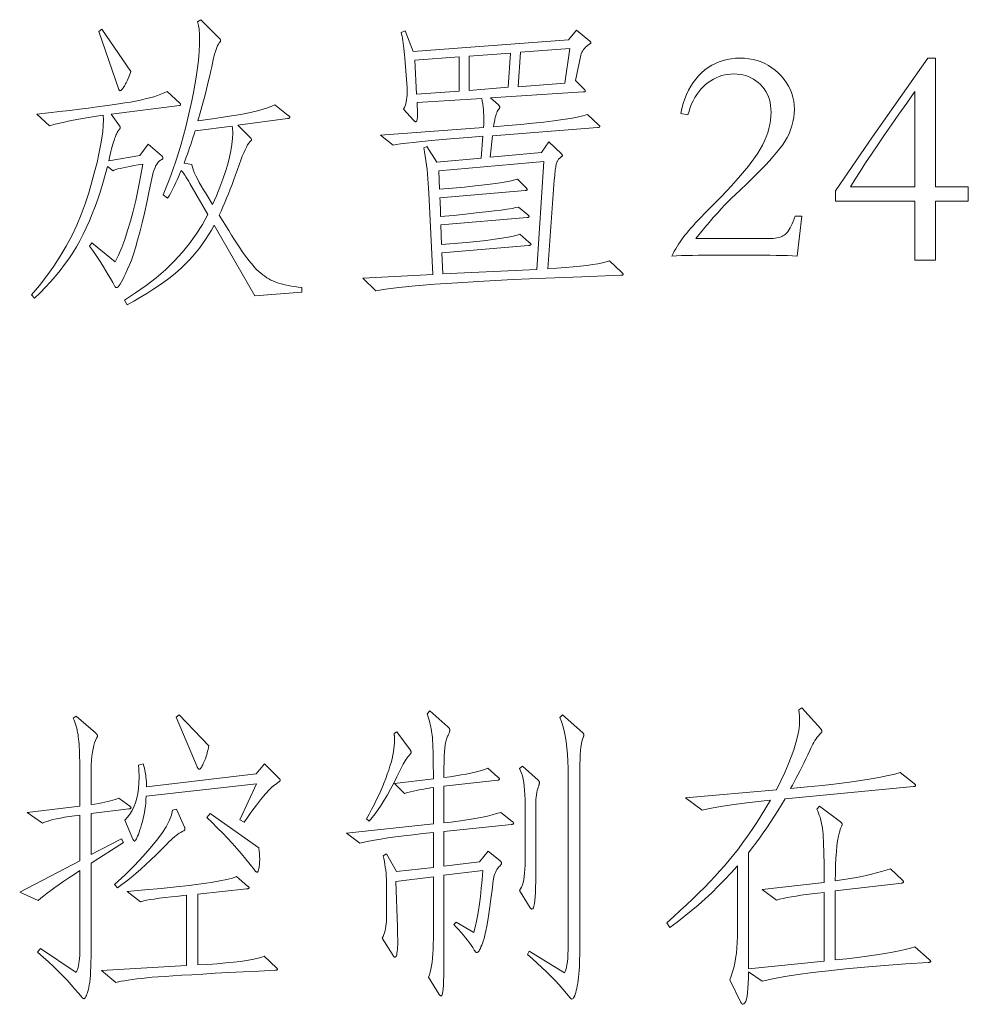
# Model space of a CAD drawing. Extents: x 0 to 1189, y 0 to 841.
# Tile 28 of 135: x 103 to 119, y 34 to 50. Entities that reach past the tile are written whole.
import ezdxf

# ---------------------------------------------------------------- set-up
doc = ezdxf.new("R2010")
doc.units = 0

msp = doc.modelspace()

# ---------------------------------------------------------------- linework, layer by layer
at = {"color": 7, "lineweight": 13}
for points in [[(107.718, 45.701), (106.916, 45.643), (106.224, 46.842), (106.178, 46.759), (106.129, 46.679), (106.079, 46.602), (106.027, 46.526), (105.973, 46.453), (105.916, 46.382), (105.858, 46.313), (105.798, 46.247), (105.736, 46.183), (105.672, 46.121), (105.605, 46.06), (105.531, 45.998), (105.452, 45.936), (105.367, 45.874), (105.277, 45.81), (105.181, 45.746), (105.079, 45.682), (104.972, 45.617), (104.859, 45.551), (104.741, 45.485), (104.698, 45.569), (104.888, 45.69), (105.068, 45.817), (105.236, 45.949), (105.394, 46.086), (105.542, 46.229), (105.678, 46.378), (105.804, 46.532), (105.92, 46.691), (106.024, 46.856), (106.118, 47.026), (105.812, 47.554), (105.795, 47.585), (105.778, 47.614), (105.761, 47.641), (105.745, 47.666), (105.73, 47.689), (105.716, 47.71), (105.702, 47.729), (105.689, 47.747), (105.676, 47.762), (105.664, 47.776), (105.642, 47.722), (105.62, 47.669), (105.597, 47.618), (105.574, 47.568), (105.551, 47.52), (105.528, 47.473), (105.504, 47.428), (105.48, 47.384), (105.456, 47.342), (105.432, 47.301), (105.358, 47.359), (105.415, 47.501), (105.469, 47.644), (105.521, 47.787), (105.57, 47.931), (105.617, 48.076), (105.661, 48.222), (105.703, 48.369), (105.742, 48.516), (105.778, 48.664), (105.812, 48.813), (105.843, 48.96), (105.871, 49.1), (105.896, 49.234), (105.917, 49.362), (105.935, 49.484), (105.95, 49.6), (105.961, 49.71), (105.969, 49.814), (105.974, 49.912), (105.976, 50.004), (105.976, 50.045), (105.974, 50.083), (105.973, 50.12), (105.97, 50.153), (105.967, 50.185), (105.963, 50.213), (105.958, 50.24), (105.952, 50.264), (105.946, 50.286), (105.939, 50.305), (105.997, 50.342), (106.324, 50.009), (106.326, 50.007), (106.328, 50.005), (106.33, 50.002), (106.331, 50), (106.332, 49.998), (106.333, 49.995), (106.334, 49.993), (106.334, 49.99), (106.335, 49.988), (106.335, 49.985), (106.335, 49.983), (106.334, 49.98), (106.334, 49.978), (106.333, 49.975), (106.332, 49.973), (106.331, 49.97), (106.33, 49.968), (106.328, 49.966), (106.326, 49.964), (106.324, 49.962), (106.311, 49.946), (106.297, 49.925), (106.284, 49.9), (106.271, 49.871), (106.258, 49.837), (106.246, 49.799), (106.233, 49.757), (106.221, 49.71), (106.209, 49.658), (106.198, 49.603), (106.185, 49.54), (106.169, 49.47), (106.151, 49.392), (106.13, 49.306), (106.107, 49.212), (106.08, 49.11), (106.052, 48.999), (106.02, 48.881), (105.986, 48.755), (105.949, 48.621), (106.156, 48.648), (106.346, 48.676), (106.52, 48.703), (106.676, 48.73), (106.815, 48.758), (106.938, 48.785), (107.043, 48.813), (107.132, 48.84), (107.204, 48.868), (107.259, 48.895), (107.486, 48.71), (107.491, 48.707), (107.495, 48.704), (107.499, 48.701), (107.503, 48.698), (107.505, 48.695), (107.508, 48.691), (107.51, 48.688), (107.511, 48.685), (107.512, 48.682), (107.512, 48.679), (107.512, 48.676), (107.511, 48.673), (107.509, 48.67), (107.506, 48.668), (107.503, 48.666), (107.499, 48.664), (107.494, 48.662), (107.488, 48.66), (107.482, 48.659), (107.475, 48.658), (106.63, 48.547), (106.847, 48.325), (106.85, 48.322), (106.853, 48.319), (106.855, 48.316), (106.857, 48.313), (106.859, 48.311), (106.86, 48.308), (106.861, 48.305), (106.862, 48.303), (106.863, 48.301), (106.863, 48.299), (106.863, 48.297), (106.862, 48.294), (106.861, 48.292), (106.86, 48.29), (106.859, 48.288), (106.857, 48.286), (106.855, 48.284), (106.853, 48.282), (106.85, 48.28), (106.847, 48.278), (106.83, 48.263), (106.812, 48.241), (106.793, 48.211), (106.773, 48.174), (106.751, 48.129), (106.727, 48.076), (106.702, 48.016), (106.676, 47.948), (106.649, 47.872), (106.62, 47.789), (106.59, 47.703), (106.56, 47.619), (106.53, 47.537), (106.499, 47.456), (106.468, 47.378), (106.437, 47.302), (106.405, 47.227), (106.373, 47.155), (106.341, 47.084), (106.308, 47.016), (106.472, 46.752), (106.522, 46.672), (106.57, 46.596), (106.616, 46.525), (106.66, 46.459), (106.702, 46.397), (106.743, 46.339), (106.782, 46.287), (106.818, 46.238), (106.853, 46.195), (106.887, 46.155), (106.919, 46.119), (106.952, 46.086), (106.985, 46.054), (107.018, 46.025), (107.051, 45.998), (107.085, 45.973), (107.12, 45.95), (107.154, 45.929), (107.189, 45.91), (107.224, 45.894), (107.261, 45.879), (107.301, 45.865), (107.343, 45.852), (107.388, 45.839), (107.436, 45.827), (107.487, 45.816), (107.54, 45.806), (107.597, 45.797), (107.656, 45.788), (107.718, 45.781)], [(104.804, 49.46), (104.792, 49.427), (104.781, 49.396), (104.77, 49.367), (104.759, 49.339), (104.748, 49.314), (104.737, 49.29), (104.727, 49.268), (104.716, 49.247), (104.706, 49.229), (104.696, 49.212), (104.686, 49.197), (104.677, 49.183), (104.668, 49.172), (104.661, 49.161), (104.653, 49.153), (104.647, 49.145), (104.641, 49.14), (104.636, 49.136), (104.631, 49.134), (104.627, 49.133), (104.624, 49.133), (104.62, 49.134), (104.617, 49.135), (104.614, 49.136), (104.612, 49.138), (104.61, 49.14), (104.608, 49.143), (104.606, 49.146), (104.605, 49.15), (104.603, 49.154), (104.26, 50.141), (104.313, 50.178)], [(113.161, 46.044), (113.166, 46.039), (113.17, 46.034), (113.174, 46.03), (113.178, 46.025), (113.18, 46.021), (113.183, 46.018), (113.185, 46.014), (113.186, 46.011), (113.187, 46.008), (113.187, 46.005), (113.187, 46.002), (113.186, 46), (113.184, 45.998), (113.181, 45.996), (113.178, 45.995), (113.174, 45.994), (113.169, 45.993), (113.163, 45.992), (113.157, 45.992), (113.15, 45.992), (112.483, 45.967), (111.871, 45.942), (111.315, 45.917), (110.815, 45.891), (110.369, 45.865), (109.979, 45.838), (109.645, 45.811), (109.366, 45.784), (109.142, 45.756), (108.974, 45.728), (108.758, 45.939), (109.946, 46.002), (109.877, 47.391), (109.873, 47.473), (109.869, 47.555), (109.863, 47.635), (109.856, 47.714), (109.848, 47.792), (109.839, 47.868), (109.829, 47.943), (109.818, 48.017), (109.806, 48.09), (109.793, 48.161), (109.845, 48.183), (110.014, 47.919), (110.769, 47.987), (110.801, 48.357), (110.548, 48.337), (110.317, 48.318), (110.109, 48.301), (109.922, 48.284), (109.758, 48.268), (109.616, 48.253), (109.496, 48.24), (109.399, 48.227), (109.323, 48.215), (109.27, 48.204), (109.054, 48.378), (110.811, 48.505), (110.814, 48.556), (110.815, 48.607), (110.815, 48.658), (110.814, 48.708), (110.811, 48.758), (110.808, 48.807), (110.803, 48.856), (110.796, 48.905), (110.789, 48.953), (110.78, 49.001), (109.682, 48.932), (109.687, 48.747), (109.687, 48.72), (109.686, 48.696), (109.684, 48.675), (109.682, 48.656), (109.679, 48.64), (109.676, 48.628), (109.672, 48.618), (109.667, 48.611), (109.661, 48.606), (109.655, 48.605), (109.652, 48.605), (109.649, 48.606), (109.645, 48.607), (109.642, 48.609), (109.638, 48.611), (109.634, 48.614), (109.631, 48.618), (109.627, 48.622), (109.623, 48.626), (109.618, 48.631), (109.449, 48.816), (109.463, 48.846), (109.475, 48.878), (109.486, 48.911), (109.494, 48.945), (109.501, 48.981), (109.506, 49.018), (109.509, 49.057), (109.51, 49.096), (109.51, 49.138), (109.508, 49.18), (109.471, 49.687), (109.466, 49.745), (109.461, 49.799), (109.456, 49.851), (109.45, 49.899), (109.444, 49.944), (109.438, 49.987), (109.431, 50.026), (109.423, 50.062), (109.415, 50.095), (109.407, 50.125), (109.476, 50.152), (109.613, 49.798), (112.258, 49.998), (112.395, 50.162), (112.617, 49.977), (112.621, 49.974), (112.624, 49.971), (112.628, 49.968), (112.63, 49.966), (112.633, 49.963), (112.635, 49.96), (112.636, 49.958), (112.637, 49.955), (112.638, 49.953), (112.638, 49.951), (112.638, 49.949), (112.637, 49.947), (112.636, 49.944), (112.634, 49.942), (112.631, 49.939), (112.629, 49.936), (112.625, 49.934), (112.621, 49.931), (112.617, 49.928), (112.612, 49.925), (112.588, 49.909), (112.567, 49.892), (112.547, 49.874), (112.529, 49.854), (112.513, 49.834), (112.498, 49.811), (112.486, 49.787), (112.475, 49.762), (112.466, 49.736), (112.459, 49.708), (112.374, 49.307), (112.522, 49.159), (112.526, 49.155), (112.529, 49.151), (112.533, 49.147), (112.535, 49.144), (112.538, 49.14), (112.54, 49.137), (112.541, 49.133), (112.542, 49.13), (112.543, 49.128), (112.543, 49.125), (112.543, 49.122), (112.542, 49.12), (112.54, 49.118), (112.537, 49.116), (112.534, 49.115), (112.53, 49.114), (112.525, 49.113), (112.519, 49.112), (112.513, 49.112), (112.506, 49.112), (110.928, 49.011), (111.065, 48.89), (111.069, 48.886), (111.072, 48.882), (111.076, 48.878), (111.078, 48.874), (111.081, 48.87), (111.083, 48.866), (111.084, 48.863), (111.085, 48.859), (111.086, 48.856), (111.086, 48.853), (111.086, 48.85), (111.085, 48.846), (111.084, 48.842), (111.083, 48.839), (111.081, 48.834), (111.078, 48.83), (111.076, 48.826), (111.072, 48.821), (111.069, 48.816), (111.065, 48.811), (111.055, 48.796), (111.045, 48.779), (111.035, 48.758), (111.026, 48.734), (111.017, 48.706), (111.009, 48.676), (111.001, 48.642), (110.994, 48.605), (110.987, 48.564), (110.98, 48.52), (111.223, 48.54), (111.446, 48.559), (111.652, 48.579), (111.839, 48.599), (112.008, 48.619), (112.159, 48.64), (112.292, 48.661), (112.406, 48.683), (112.502, 48.704), (112.58, 48.726), (112.77, 48.552), (112.774, 48.548), (112.778, 48.544), (112.781, 48.54), (112.784, 48.537), (112.786, 48.534), (112.788, 48.531), (112.789, 48.528), (112.79, 48.525), (112.791, 48.523), (112.791, 48.52), (112.791, 48.518), (112.789, 48.516), (112.787, 48.515), (112.784, 48.513), (112.781, 48.511), (112.776, 48.51), (112.77, 48.508), (112.764, 48.507), (112.757, 48.506), (112.749, 48.505), (110.965, 48.367), (110.922, 48.003), (111.799, 48.082), (111.92, 48.262), (112.131, 48.066), (112.135, 48.062), (112.139, 48.058), (112.142, 48.054), (112.145, 48.051), (112.147, 48.047), (112.149, 48.044), (112.15, 48.041), (112.151, 48.038), (112.152, 48.035), (112.152, 48.032), (112.152, 48.029), (112.151, 48.026), (112.149, 48.022), (112.146, 48.019), (112.142, 48.014), (112.137, 48.01), (112.132, 48.005), (112.125, 47.999), (112.118, 47.993), (112.11, 47.987), (112.102, 47.98), (112.094, 47.973), (112.087, 47.965), (112.08, 47.956), (112.074, 47.946), (112.068, 47.936), (112.063, 47.925), (112.058, 47.913), (112.053, 47.9), (112.049, 47.887), (112.046, 47.872), (112.042, 47.854), (112.039, 47.833), (112.035, 47.81), (112.032, 47.784), (112.028, 47.755), (112.025, 47.724), (112.022, 47.689), (112.018, 47.652), (112.015, 47.612), (111.904, 46.103), (112.059, 46.112), (112.203, 46.123), (112.336, 46.134), (112.457, 46.146), (112.568, 46.159), (112.668, 46.173), (112.756, 46.187), (112.833, 46.202), (112.9, 46.218), (112.955, 46.235)], [(112.279, 49.851), (111.44, 49.787), (111.397, 49.201), (112.195, 49.259)], [(110.394, 49.127), (110.394, 49.708), (109.64, 49.65), (109.671, 49.075)], [(111.271, 49.771), (110.563, 49.719), (110.563, 49.138), (111.229, 49.191)], [(116.149, 46.319), (116.069, 46.322), (115.984, 46.325), (115.892, 46.327), (115.794, 46.329), (115.689, 46.331), (115.578, 46.332), (115.461, 46.333), (115.338, 46.334), (115.208, 46.335), (115.072, 46.335), (114.939, 46.335), (114.811, 46.334), (114.691, 46.333), (114.576, 46.332), (114.467, 46.331), (114.365, 46.329), (114.268, 46.327), (114.178, 46.325), (114.094, 46.322), (114.016, 46.319), (114.036, 46.36), (114.058, 46.401), (114.081, 46.441), (114.105, 46.48), (114.129, 46.52), (114.155, 46.558), (114.182, 46.597), (114.21, 46.635), (114.239, 46.672), (114.269, 46.71), (114.302, 46.748), (114.338, 46.79), (114.378, 46.834), (114.421, 46.882), (114.469, 46.933), (114.519, 46.986), (114.574, 47.043), (114.632, 47.103), (114.694, 47.166), (114.76, 47.232), (114.856, 47.329), (114.946, 47.423), (115.031, 47.514), (115.111, 47.602), (115.185, 47.687), (115.254, 47.769), (115.318, 47.848), (115.377, 47.925), (115.43, 47.998), (115.478, 48.069), (115.521, 48.138), (115.56, 48.208), (115.594, 48.277), (115.623, 48.347), (115.648, 48.417), (115.669, 48.487), (115.685, 48.557), (115.696, 48.627), (115.703, 48.698), (115.705, 48.768), (115.703, 48.825), (115.698, 48.88), (115.689, 48.933), (115.676, 48.983), (115.66, 49.031), (115.64, 49.077), (115.616, 49.121), (115.589, 49.162), (115.558, 49.201), (115.523, 49.238), (115.486, 49.272), (115.447, 49.303), (115.406, 49.33), (115.363, 49.353), (115.319, 49.373), (115.273, 49.389), (115.225, 49.402), (115.176, 49.411), (115.125, 49.416), (115.072, 49.418), (115.019, 49.416), (114.968, 49.411), (114.918, 49.401), (114.868, 49.389), (114.82, 49.372), (114.772, 49.352), (114.725, 49.329), (114.68, 49.301), (114.635, 49.27), (114.591, 49.236), (114.549, 49.198), (114.51, 49.157), (114.473, 49.113), (114.439, 49.066), (114.408, 49.016), (114.379, 48.963), (114.353, 48.907), (114.329, 48.848), (114.309, 48.786), (114.29, 48.721), (114.169, 48.742), (114.188, 48.83), (114.21, 48.914), (114.236, 48.993), (114.266, 49.069), (114.3, 49.141), (114.337, 49.208), (114.378, 49.272), (114.422, 49.332), (114.471, 49.387), (114.523, 49.439), (114.578, 49.486), (114.635, 49.528), (114.695, 49.565), (114.757, 49.598), (114.821, 49.625), (114.888, 49.647), (114.956, 49.665), (115.028, 49.677), (115.101, 49.685), (115.177, 49.687), (115.253, 49.684), (115.327, 49.677), (115.398, 49.664), (115.467, 49.646), (115.534, 49.623), (115.598, 49.595), (115.66, 49.562), (115.719, 49.523), (115.777, 49.48), (115.832, 49.431), (115.883, 49.379), (115.929, 49.324), (115.969, 49.268), (116.004, 49.21), (116.034, 49.149), (116.058, 49.087), (116.077, 49.022), (116.09, 48.955), (116.098, 48.887), (116.101, 48.816), (116.099, 48.745), (116.091, 48.674), (116.078, 48.605), (116.061, 48.536), (116.038, 48.468), (116.011, 48.401), (115.978, 48.335), (115.941, 48.27), (115.898, 48.206), (115.85, 48.143), (115.798, 48.079), (115.74, 48.011), (115.677, 47.94), (115.609, 47.867), (115.536, 47.79), (115.457, 47.71), (115.374, 47.627), (115.285, 47.541), (115.192, 47.451), (115.093, 47.359), (115.038, 47.307), (114.98, 47.25), (114.919, 47.188), (114.856, 47.121), (114.791, 47.049), (114.722, 46.972), (114.651, 46.89), (114.578, 46.803), (114.501, 46.711), (114.422, 46.615), (115.663, 46.615), (115.702, 46.615), (115.738, 46.617), (115.773, 46.621), (115.804, 46.626), (115.834, 46.632), (115.861, 46.64), (115.886, 46.65), (115.908, 46.66), (115.928, 46.672), (115.945, 46.686), (115.962, 46.702), (115.978, 46.721), (115.995, 46.744), (116.012, 46.77), (116.029, 46.799), (116.046, 46.831), (116.064, 46.867), (116.081, 46.906), (116.099, 46.949), (116.117, 46.995), (116.228, 46.995)], [(118.376, 49.687), (118.503, 49.687), (118.503, 47.496), (119.063, 47.496), (119.063, 47.253), (118.503, 47.253), (118.503, 46.25), (118.155, 46.25), (118.155, 47.253), (116.803, 47.253), (116.803, 47.428), (117.431, 48.346)], [(105.643, 48.922), (105.645, 48.919), (105.647, 48.917), (105.649, 48.915), (105.65, 48.913), (105.651, 48.91), (105.652, 48.908), (105.653, 48.905), (105.653, 48.903), (105.654, 48.9), (105.654, 48.898), (105.654, 48.895), (105.653, 48.893), (105.652, 48.891), (105.65, 48.889), (105.649, 48.887), (105.646, 48.885), (105.644, 48.883), (105.64, 48.882), (105.637, 48.88), (105.633, 48.879), (104.471, 48.732), (104.614, 48.536), (104.616, 48.533), (104.618, 48.53), (104.619, 48.527), (104.621, 48.524), (104.622, 48.52), (104.623, 48.517), (104.623, 48.514), (104.624, 48.511), (104.624, 48.508), (104.624, 48.505), (104.624, 48.501), (104.624, 48.498), (104.623, 48.496), (104.623, 48.493), (104.622, 48.49), (104.621, 48.487), (104.619, 48.485), (104.618, 48.483), (104.616, 48.48), (104.614, 48.478), (104.606, 48.47), (104.599, 48.461), (104.591, 48.45), (104.584, 48.438), (104.576, 48.424), (104.569, 48.409), (104.561, 48.393), (104.553, 48.375), (104.545, 48.356), (104.537, 48.336), (104.529, 48.313), (104.52, 48.286), (104.511, 48.256), (104.501, 48.222), (104.49, 48.184), (104.479, 48.142), (104.468, 48.097), (104.455, 48.048), (104.443, 47.996), (104.429, 47.94), (104.962, 48.029), (105.1, 48.225), (105.337, 48.019), (105.34, 48.015), (105.343, 48.011), (105.345, 48.007), (105.347, 48.003), (105.349, 48), (105.35, 47.996), (105.352, 47.993), (105.352, 47.99), (105.353, 47.987), (105.353, 47.985), (105.353, 47.982), (105.352, 47.979), (105.351, 47.977), (105.35, 47.974), (105.348, 47.972), (105.345, 47.97), (105.343, 47.967), (105.339, 47.965), (105.336, 47.963), (105.332, 47.961), (105.31, 47.95), (105.29, 47.934), (105.27, 47.914), (105.252, 47.889), (105.234, 47.859), (105.218, 47.825), (105.202, 47.785), (105.188, 47.741), (105.175, 47.692), (105.163, 47.639), (105.12, 47.428), (105.078, 47.232), (105.038, 47.049), (104.998, 46.881), (104.96, 46.727), (104.922, 46.587), (104.886, 46.46), (104.85, 46.348), (104.816, 46.25), (104.783, 46.166), (104.751, 46.093), (104.722, 46.027), (104.694, 45.969), (104.669, 45.919), (104.646, 45.877), (104.624, 45.842), (104.605, 45.815), (104.589, 45.796), (104.574, 45.784), (104.561, 45.781), (104.558, 45.781), (104.555, 45.781), (104.552, 45.782), (104.549, 45.784), (104.547, 45.786), (104.544, 45.788), (104.542, 45.791), (104.539, 45.794), (104.537, 45.798), (104.535, 45.802), (104.499, 45.867), (104.462, 45.934), (104.423, 46.001), (104.382, 46.069), (104.339, 46.137), (104.295, 46.206), (104.249, 46.275), (104.202, 46.346), (104.153, 46.416), (104.102, 46.488), (104.144, 46.541), (104.54, 46.219), (104.596, 46.335), (104.65, 46.463), (104.702, 46.601), (104.752, 46.751), (104.8, 46.912), (104.846, 47.083), (104.89, 47.266), (104.932, 47.46), (104.972, 47.665), (105.01, 47.882), (104.93, 47.869), (104.856, 47.857), (104.789, 47.845), (104.729, 47.833), (104.675, 47.822), (104.627, 47.811), (104.586, 47.801), (104.552, 47.79), (104.524, 47.78), (104.503, 47.771), (104.408, 47.845), (104.37, 47.699), (104.33, 47.558), (104.288, 47.42), (104.244, 47.288), (104.198, 47.159), (104.15, 47.035), (104.1, 46.915), (104.048, 46.799), (103.994, 46.688), (103.938, 46.58), (103.879, 46.476), (103.816, 46.373), (103.749, 46.272), (103.678, 46.172), (103.603, 46.073), (103.524, 45.976), (103.441, 45.88), (103.354, 45.786), (103.263, 45.693), (103.167, 45.601), (103.115, 45.659), (103.25, 45.819), (103.377, 45.982), (103.495, 46.148), (103.605, 46.317), (103.707, 46.489), (103.801, 46.664), (103.886, 46.843), (103.963, 47.024), (104.031, 47.208), (104.091, 47.396), (104.144, 47.579), (104.19, 47.751), (104.231, 47.912), (104.264, 48.061), (104.292, 48.198), (104.313, 48.325), (104.328, 48.439), (104.336, 48.543), (104.338, 48.635), (104.334, 48.716), (104.224, 48.7), (104.118, 48.683), (104.017, 48.666), (103.919, 48.649), (103.826, 48.631), (103.737, 48.613), (103.652, 48.594), (103.571, 48.575), (103.494, 48.556), (103.421, 48.536), (103.204, 48.732), (103.402, 48.754), (103.589, 48.776), (103.765, 48.798), (103.931, 48.818), (104.086, 48.838), (104.231, 48.857), (104.365, 48.875), (104.488, 48.892), (104.601, 48.909), (104.704, 48.924), (104.798, 48.94), (104.888, 48.956), (104.972, 48.974), (105.052, 48.992), (105.126, 49.011), (105.195, 49.03), (105.259, 49.051), (105.319, 49.072), (105.373, 49.094), (105.422, 49.117)], [(118.155, 47.496), (118.155, 49.117), (118.014, 48.921), (117.881, 48.733), (117.754, 48.552), (117.634, 48.379), (117.521, 48.213), (117.415, 48.055), (117.315, 47.904), (117.222, 47.76), (117.136, 47.625), (117.057, 47.496)], [(106.53, 48.531), (105.902, 48.452), (105.883, 48.391), (105.864, 48.332), (105.845, 48.273), (105.826, 48.216), (105.807, 48.16), (105.788, 48.105), (105.769, 48.052), (105.75, 47.999), (105.731, 47.948), (105.712, 47.897), (105.844, 47.876), (105.849, 47.847), (105.859, 47.812), (105.872, 47.774), (105.89, 47.73), (105.913, 47.682), (105.939, 47.63), (105.97, 47.573), (106.004, 47.511), (106.043, 47.445), (106.087, 47.375), (106.198, 47.195), (106.263, 47.345), (106.321, 47.489), (106.373, 47.626), (106.417, 47.757), (106.455, 47.882), (106.486, 48), (106.51, 48.112), (106.527, 48.217), (106.537, 48.317), (106.541, 48.41), (106.541, 48.423), (106.54, 48.436), (106.54, 48.449), (106.539, 48.462), (106.538, 48.474), (106.537, 48.486), (106.536, 48.498), (106.534, 48.509), (106.532, 48.52)], [(111.836, 47.929), (110.051, 47.771), (110.062, 47.454), (110.283, 47.474), (110.485, 47.493), (110.667, 47.512), (110.829, 47.53), (110.971, 47.548), (111.094, 47.565), (111.197, 47.581), (111.28, 47.598), (111.343, 47.613), (111.387, 47.628), (111.524, 47.491), (111.53, 47.485), (111.536, 47.479), (111.54, 47.474), (111.544, 47.469), (111.548, 47.465), (111.551, 47.461), (111.553, 47.457), (111.555, 47.454), (111.555, 47.451), (111.556, 47.449), (111.555, 47.447), (111.554, 47.445), (111.552, 47.443), (111.55, 47.441), (111.547, 47.439), (111.543, 47.438), (111.538, 47.437), (111.532, 47.435), (111.526, 47.434), (111.519, 47.433), (110.067, 47.311), (110.068, 47.303), (110.069, 47.29), (110.07, 47.271), (110.071, 47.247), (110.072, 47.218), (110.073, 47.183), (110.075, 47.143), (110.076, 47.097), (110.077, 47.046), (110.078, 46.989), (110.3, 47.011), (110.502, 47.031), (110.685, 47.051), (110.847, 47.069), (110.99, 47.086), (111.112, 47.102), (111.215, 47.116), (111.297, 47.13), (111.36, 47.142), (111.403, 47.153), (111.556, 47.026), (111.562, 47.021), (111.567, 47.016), (111.572, 47.012), (111.576, 47.008), (111.58, 47.004), (111.582, 47), (111.585, 46.997), (111.586, 46.994), (111.587, 46.992), (111.587, 46.989), (111.587, 46.987), (111.586, 46.985), (111.584, 46.984), (111.582, 46.982), (111.578, 46.98), (111.574, 46.979), (111.569, 46.977), (111.564, 46.976), (111.558, 46.975), (111.551, 46.974), (110.083, 46.847), (110.094, 46.514), (110.313, 46.532), (110.514, 46.55), (110.695, 46.568), (110.857, 46.585), (111, 46.603), (111.124, 46.62), (111.229, 46.637), (111.315, 46.655), (111.382, 46.672), (111.429, 46.689), (111.582, 46.557), (111.589, 46.551), (111.596, 46.547), (111.601, 46.542), (111.606, 46.538), (111.61, 46.533), (111.613, 46.53), (111.616, 46.526), (111.618, 46.523), (111.619, 46.52), (111.619, 46.517), (111.619, 46.514), (111.617, 46.512), (111.615, 46.51), (111.612, 46.508), (111.609, 46.506), (111.604, 46.504), (111.598, 46.502), (111.592, 46.501), (111.585, 46.5), (111.577, 46.498), (110.099, 46.372), (110.115, 46.013), (111.719, 46.092)], [(111.297, 36.695), (111.302, 36.691), (111.307, 36.687), (111.311, 36.683), (111.314, 36.68), (111.317, 36.676), (111.319, 36.673), (111.321, 36.67), (111.322, 36.667), (111.323, 36.664), (111.324, 36.661), (111.323, 36.658), (111.322, 36.656), (111.32, 36.654), (111.318, 36.652), (111.314, 36.65), (111.31, 36.648), (111.305, 36.646), (111.3, 36.645), (111.294, 36.644), (111.287, 36.643), (110.136, 36.521), (110.136, 35.935), (110.743, 36.004), (110.891, 36.189), (111.091, 36.025), (111.096, 36.021), (111.101, 36.016), (111.105, 36.012), (111.108, 36.008), (111.111, 36.004), (111.113, 36), (111.115, 35.995), (111.117, 35.991), (111.117, 35.987), (111.118, 35.983), (111.117, 35.978), (111.117, 35.974), (111.115, 35.97), (111.113, 35.966), (111.111, 35.962), (111.108, 35.957), (111.105, 35.953), (111.101, 35.949), (111.096, 35.945), (111.091, 35.94), (111.072, 35.92), (111.055, 35.898), (111.039, 35.875), (111.025, 35.852), (111.012, 35.827), (111.001, 35.801), (110.992, 35.774), (110.985, 35.746), (110.979, 35.717), (110.975, 35.687), (110.955, 35.526), (110.936, 35.377), (110.918, 35.242), (110.9, 35.119), (110.883, 35.009), (110.866, 34.913), (110.85, 34.829), (110.835, 34.758), (110.82, 34.7), (110.806, 34.655), (110.793, 34.618), (110.78, 34.586), (110.767, 34.557), (110.756, 34.532), (110.744, 34.51), (110.733, 34.493), (110.723, 34.48), (110.713, 34.47), (110.704, 34.464), (110.695, 34.462), (110.691, 34.463), (110.687, 34.464), (110.683, 34.466), (110.678, 34.469), (110.674, 34.473), (110.67, 34.477), (110.666, 34.483), (110.662, 34.489), (110.657, 34.497), (110.653, 34.505), (110.628, 34.545), (110.6, 34.586), (110.571, 34.628), (110.539, 34.67), (110.505, 34.713), (110.469, 34.757), (110.431, 34.801), (110.391, 34.846), (110.349, 34.891), (110.305, 34.937), (110.342, 34.98), (110.643, 34.805), (110.659, 34.856), (110.676, 34.919), (110.692, 34.994), (110.708, 35.081), (110.724, 35.18), (110.74, 35.292), (110.756, 35.416), (110.771, 35.552), (110.786, 35.701), (110.801, 35.861), (110.136, 35.777), (110.136, 34.499), (110.136, 34.392), (110.135, 34.293), (110.135, 34.204), (110.134, 34.124), (110.132, 34.053), (110.131, 33.99), (110.129, 33.937), (110.127, 33.893), (110.125, 33.858), (110.123, 33.831), (110.12, 33.811), (110.117, 33.792), (110.114, 33.776), (110.111, 33.762), (110.108, 33.75), (110.105, 33.741), (110.101, 33.733), (110.098, 33.728), (110.095, 33.724), (110.091, 33.723), (110.087, 33.723), (110.084, 33.724), (110.08, 33.726), (110.077, 33.727), (110.073, 33.73), (110.07, 33.733), (110.066, 33.736), (110.063, 33.74), (110.06, 33.745), (110.057, 33.75), (109.872, 34.045), (109.888, 34.084), (109.902, 34.129), (109.915, 34.179), (109.926, 34.235), (109.935, 34.297), (109.943, 34.365), (109.949, 34.439), (109.953, 34.518), (109.955, 34.604), (109.956, 34.695), (109.956, 35.75), (109.317, 35.671), (109.344, 34.9), (109.345, 34.869), (109.346, 34.84), (109.347, 34.811), (109.347, 34.784), (109.348, 34.758), (109.348, 34.733), (109.349, 34.71), (109.349, 34.688), (109.349, 34.667), (109.349, 34.647), (109.349, 34.597), (109.347, 34.552), (109.345, 34.512), (109.342, 34.478), (109.337, 34.449), (109.332, 34.425), (109.326, 34.407), (109.319, 34.394), (109.311, 34.386), (109.302, 34.383), (109.298, 34.383), (109.295, 34.384), (109.292, 34.385), (109.289, 34.387), (109.286, 34.39), (109.283, 34.393), (109.279, 34.396), (109.276, 34.4), (109.273, 34.404), (109.27, 34.41), (109.085, 34.705), (109.099, 34.735), (109.112, 34.767), (109.123, 34.8), (109.133, 34.835), (109.141, 34.871), (109.147, 34.909), (109.152, 34.948), (109.156, 34.989), (109.158, 35.031), (109.159, 35.075), (109.159, 35.608), (109.159, 35.659), (109.157, 35.711), (109.154, 35.762), (109.15, 35.812), (109.145, 35.863), (109.138, 35.913), (109.131, 35.962), (109.122, 36.012), (109.112, 36.061), (109.101, 36.109), (109.159, 36.141), (109.328, 35.84), (109.956, 35.909), (109.956, 36.505), (109.777, 36.486), (109.611, 36.467), (109.456, 36.449), (109.313, 36.43), (109.182, 36.412), (109.062, 36.393), (108.955, 36.375), (108.86, 36.357), (108.777, 36.339), (108.705, 36.321), (108.478, 36.495), (109.956, 36.653), (109.956, 37.271), (109.91, 37.264), (109.862, 37.257), (109.815, 37.248), (109.766, 37.239), (109.717, 37.23), (109.668, 37.219), (109.618, 37.208), (109.568, 37.196), (109.517, 37.184), (109.465, 37.17), (109.296, 37.339), (109.956, 37.419), (109.956, 37.527), (109.955, 37.627), (109.954, 37.72), (109.953, 37.806), (109.951, 37.884), (109.949, 37.954), (109.946, 38.017), (109.943, 38.072), (109.939, 38.12), (109.935, 38.16), (109.931, 38.197), (109.925, 38.233), (109.919, 38.27), (109.911, 38.306), (109.903, 38.343), (109.895, 38.38), (109.885, 38.417), (109.874, 38.453), (109.863, 38.49), (109.851, 38.527), (109.898, 38.575), (110.204, 38.305), (110.21, 38.3), (110.216, 38.295), (110.221, 38.289), (110.225, 38.284), (110.228, 38.278), (110.231, 38.273), (110.233, 38.267), (110.235, 38.262), (110.236, 38.256), (110.236, 38.25), (110.236, 38.244), (110.235, 38.236), (110.233, 38.228), (110.23, 38.219), (110.227, 38.209), (110.223, 38.198), (110.218, 38.186), (110.212, 38.173), (110.206, 38.159), (110.199, 38.144), (110.192, 38.128), (110.185, 38.111), (110.179, 38.093), (110.173, 38.073), (110.168, 38.051), (110.163, 38.029), (110.159, 38.005), (110.155, 37.98), (110.152, 37.953), (110.149, 37.925), (110.146, 37.895), (110.144, 37.86), (110.142, 37.822), (110.141, 37.779), (110.139, 37.733), (110.138, 37.682), (110.137, 37.627), (110.136, 37.569), (110.136, 37.506), (110.136, 37.44), (110.241, 37.455), (110.34, 37.47), (110.432, 37.485), (110.517, 37.5), (110.595, 37.516), (110.667, 37.532), (110.731, 37.548), (110.79, 37.565), (110.841, 37.581), (110.885, 37.598), (111.054, 37.45), (111.059, 37.446), (111.064, 37.442), (111.068, 37.438), (111.071, 37.435), (111.074, 37.431), (111.076, 37.428), (111.078, 37.425), (111.08, 37.422), (111.08, 37.419), (111.081, 37.416), (111.08, 37.413), (111.08, 37.411), (111.078, 37.409), (111.076, 37.407), (111.074, 37.405), (111.071, 37.403), (111.068, 37.401), (111.064, 37.4), (111.059, 37.399), (111.054, 37.397), (110.136, 37.292), (110.136, 36.669), (110.26, 36.683), (110.379, 36.698), (110.491, 36.714), (110.597, 36.731), (110.697, 36.748), (110.79, 36.766), (110.877, 36.786), (110.958, 36.806), (111.033, 36.827), (111.102, 36.848)], [(118.397, 34.341), (118.402, 34.337), (118.407, 34.333), (118.411, 34.329), (118.414, 34.326), (118.417, 34.322), (118.42, 34.319), (118.421, 34.316), (118.423, 34.314), (118.424, 34.311), (118.424, 34.309), (118.423, 34.307), (118.422, 34.305), (118.42, 34.303), (118.417, 34.302), (118.413, 34.3), (118.409, 34.298), (118.403, 34.297), (118.397, 34.296), (118.39, 34.294), (118.382, 34.293), (117.997, 34.268), (117.635, 34.242), (117.295, 34.214), (116.979, 34.184), (116.684, 34.153), (116.413, 34.121), (116.164, 34.087), (115.937, 34.052), (115.733, 34.015), (115.552, 33.977), (115.32, 34.135), (115.319, 34.03), (115.316, 33.935), (115.311, 33.852), (115.305, 33.78), (115.296, 33.719), (115.286, 33.669), (115.273, 33.631), (115.259, 33.603), (115.243, 33.586), (115.225, 33.581), (115.222, 33.581), (115.218, 33.582), (115.215, 33.584), (115.212, 33.586), (115.209, 33.589), (115.206, 33.592), (115.203, 33.596), (115.199, 33.601), (115.196, 33.606), (115.193, 33.612), (115.003, 33.998), (115.028, 34.062), (115.051, 34.131), (115.07, 34.204), (115.087, 34.282), (115.102, 34.363), (115.114, 34.449), (115.123, 34.54), (115.13, 34.635), (115.134, 34.734), (115.135, 34.837), (115.135, 35.94), (115.028, 35.821), (114.918, 35.704), (114.807, 35.591), (114.695, 35.481), (114.581, 35.374), (114.465, 35.271), (114.347, 35.171), (114.228, 35.074), (114.107, 34.98), (113.984, 34.89), (113.931, 34.969), (114.048, 35.073), (114.16, 35.175), (114.268, 35.276), (114.372, 35.375), (114.472, 35.473), (114.569, 35.57), (114.661, 35.665), (114.749, 35.758), (114.833, 35.85), (114.913, 35.94), (114.991, 36.032), (115.07, 36.129), (115.148, 36.229), (115.226, 36.334), (115.304, 36.443), (115.382, 36.557), (115.46, 36.675), (115.538, 36.797), (115.616, 36.923), (115.695, 37.054), (115.536, 37.038), (115.386, 37.022), (115.246, 37.006), (115.116, 36.989), (114.995, 36.972), (114.884, 36.955), (114.782, 36.938), (114.689, 36.921), (114.607, 36.903), (114.533, 36.885), (114.248, 37.097), (115.795, 37.234), (115.87, 37.383), (115.937, 37.526), (115.997, 37.662), (116.048, 37.791), (116.092, 37.913), (116.127, 38.029), (116.155, 38.137), (116.175, 38.239), (116.187, 38.334), (116.191, 38.422), (116.191, 38.439), (116.19, 38.456), (116.189, 38.473), (116.188, 38.49), (116.187, 38.507), (116.185, 38.525), (116.183, 38.542), (116.181, 38.56), (116.178, 38.578), (116.175, 38.596), (116.228, 38.627), (116.55, 38.268), (116.554, 38.263), (116.557, 38.258), (116.561, 38.254), (116.563, 38.249), (116.566, 38.245), (116.568, 38.242), (116.569, 38.238), (116.57, 38.235), (116.571, 38.232), (116.571, 38.229), (116.571, 38.226), (116.57, 38.223), (116.569, 38.221), (116.568, 38.218), (116.567, 38.215), (116.565, 38.212), (116.563, 38.209), (116.561, 38.206), (116.558, 38.203), (116.555, 38.2), (116.533, 38.177), (116.512, 38.153), (116.491, 38.127), (116.471, 38.099), (116.452, 38.071), (116.433, 38.04), (116.415, 38.008), (116.398, 37.975), (116.381, 37.94), (116.365, 37.904), (116.329, 37.829), (116.294, 37.757), (116.26, 37.686), (116.226, 37.618), (116.193, 37.552), (116.161, 37.488), (116.129, 37.426), (116.098, 37.367), (116.068, 37.31), (116.038, 37.255), (116.32, 37.281), (116.58, 37.308), (116.82, 37.335), (117.038, 37.362), (117.235, 37.39), (117.41, 37.417), (117.565, 37.445), (117.698, 37.473), (117.81, 37.501), (117.901, 37.529), (118.139, 37.339), (118.144, 37.335), (118.148, 37.331), (118.152, 37.327), (118.156, 37.324), (118.159, 37.32), (118.161, 37.317), (118.163, 37.314), (118.164, 37.311), (118.165, 37.308), (118.165, 37.305), (118.165, 37.302), (118.164, 37.3), (118.162, 37.298), (118.159, 37.296), (118.156, 37.294), (118.152, 37.292), (118.147, 37.29), (118.142, 37.289), (118.135, 37.288), (118.128, 37.287), (115.943, 37.081), (115.881, 36.976), (115.82, 36.875), (115.758, 36.776), (115.696, 36.68), (115.634, 36.587), (115.571, 36.497), (115.509, 36.409), (115.446, 36.324), (115.383, 36.242), (115.32, 36.162), (115.32, 34.183), (116.608, 34.314), (116.608, 35.486), (116.501, 35.475), (116.4, 35.463), (116.304, 35.45), (116.214, 35.437), (116.13, 35.424), (116.052, 35.411), (115.979, 35.397), (115.912, 35.383), (115.851, 35.369), (115.795, 35.354), (115.552, 35.534), (116.608, 35.655), (116.608, 35.782), (116.607, 35.9), (116.606, 36.009), (116.604, 36.109), (116.602, 36.201), (116.599, 36.284), (116.596, 36.358), (116.593, 36.424), (116.589, 36.481), (116.584, 36.529), (116.579, 36.572), (116.573, 36.614), (116.565, 36.655), (116.557, 36.694), (116.548, 36.732), (116.538, 36.768), (116.526, 36.803), (116.514, 36.837), (116.501, 36.87), (116.486, 36.901), (116.529, 36.954), (116.888, 36.685), (116.893, 36.681), (116.897, 36.677), (116.901, 36.673), (116.905, 36.669), (116.907, 36.665), (116.91, 36.661), (116.912, 36.658), (116.913, 36.654), (116.914, 36.651), (116.914, 36.648), (116.914, 36.645), (116.914, 36.642), (116.914, 36.639), (116.913, 36.636), (116.913, 36.633), (116.912, 36.631), (116.911, 36.628), (116.911, 36.626), (116.91, 36.624), (116.909, 36.621), (116.888, 36.572), (116.869, 36.513), (116.852, 36.444), (116.838, 36.365), (116.826, 36.276), (116.816, 36.177), (116.808, 36.068), (116.802, 35.949), (116.799, 35.82), (116.798, 35.682), (116.911, 35.698), (117.02, 35.715), (117.124, 35.734), (117.224, 35.753), (117.321, 35.773), (117.412, 35.794), (117.5, 35.816), (117.583, 35.839), (117.663, 35.863), (117.738, 35.888), (117.943, 35.692), (117.946, 35.689), (117.949, 35.686), (117.952, 35.683), (117.954, 35.68), (117.955, 35.677), (117.957, 35.674), (117.958, 35.671), (117.959, 35.669), (117.959, 35.666), (117.959, 35.663), (117.959, 35.661), (117.958, 35.658), (117.957, 35.656), (117.955, 35.654), (117.953, 35.652), (117.95, 35.65), (117.946, 35.649), (117.942, 35.647), (117.938, 35.646), (117.933, 35.645), (116.798, 35.513), (116.798, 34.336), (116.993, 34.357), (117.175, 34.378), (117.343, 34.4), (117.499, 34.422), (117.641, 34.444), (117.77, 34.466), (117.886, 34.489), (117.989, 34.511), (118.078, 34.534), (118.155, 34.557)], [(104.788, 36.954), (104.792, 36.951), (104.796, 36.948), (104.799, 36.945), (104.802, 36.942), (104.804, 36.939), (104.806, 36.936), (104.807, 36.933), (104.808, 36.93), (104.809, 36.928), (104.809, 36.925), (104.809, 36.922), (104.808, 36.92), (104.806, 36.918), (104.803, 36.916), (104.8, 36.914), (104.796, 36.912), (104.791, 36.91), (104.786, 36.909), (104.779, 36.908), (104.772, 36.906), (104.128, 36.827), (104.128, 36.13), (104.646, 36.4), (104.683, 36.336), (104.128, 35.983), (104.128, 34.483), (104.128, 34.389), (104.126, 34.3), (104.124, 34.219), (104.121, 34.144), (104.117, 34.076), (104.112, 34.014), (104.106, 33.959), (104.099, 33.911), (104.092, 33.869), (104.083, 33.834), (104.074, 33.804), (104.066, 33.777), (104.058, 33.753), (104.05, 33.733), (104.042, 33.715), (104.034, 33.701), (104.027, 33.69), (104.02, 33.682), (104.013, 33.677), (104.007, 33.676), (104.004, 33.676), (104, 33.677), (103.997, 33.678), (103.994, 33.679), (103.991, 33.681), (103.988, 33.683), (103.985, 33.686), (103.981, 33.689), (103.978, 33.693), (103.975, 33.697), (103.917, 33.768), (103.855, 33.841), (103.79, 33.915), (103.72, 33.99), (103.646, 34.066), (103.569, 34.144), (103.488, 34.223), (103.402, 34.303), (103.313, 34.385), (103.22, 34.468), (103.268, 34.531), (103.875, 34.124), (103.887, 34.148), (103.898, 34.176), (103.907, 34.206), (103.915, 34.24), (103.922, 34.278), (103.928, 34.318), (103.932, 34.362), (103.936, 34.41), (103.938, 34.461), (103.938, 34.515), (103.938, 35.856), (103.842, 35.793), (103.751, 35.733), (103.666, 35.675), (103.587, 35.62), (103.513, 35.568), (103.445, 35.519), (103.383, 35.472), (103.327, 35.429), (103.276, 35.387), (103.231, 35.349), (102.914, 35.492), (103.938, 36.025), (103.938, 36.801), (103.845, 36.789), (103.759, 36.777), (103.679, 36.764), (103.606, 36.751), (103.54, 36.738), (103.48, 36.724), (103.426, 36.709), (103.379, 36.694), (103.339, 36.679), (103.305, 36.664), (103.041, 36.843), (103.938, 36.954), (103.938, 37.482), (103.938, 37.565), (103.937, 37.643), (103.936, 37.717), (103.935, 37.786), (103.933, 37.849), (103.931, 37.909), (103.928, 37.963), (103.925, 38.012), (103.921, 38.057), (103.917, 38.097), (103.912, 38.134), (103.907, 38.171), (103.9, 38.208), (103.893, 38.244), (103.884, 38.28), (103.875, 38.315), (103.864, 38.35), (103.853, 38.385), (103.841, 38.419), (103.827, 38.453), (103.875, 38.485), (104.202, 38.2), (104.209, 38.194), (104.215, 38.188), (104.221, 38.182), (104.226, 38.177), (104.23, 38.172), (104.233, 38.168), (104.236, 38.163), (104.238, 38.159), (104.239, 38.156), (104.239, 38.152), (104.239, 38.149), (104.238, 38.146), (104.238, 38.142), (104.237, 38.138), (104.235, 38.134), (104.233, 38.13), (104.231, 38.125), (104.229, 38.12), (104.226, 38.115), (104.223, 38.11), (104.205, 38.074), (104.189, 38.033), (104.175, 37.985), (104.162, 37.931), (104.152, 37.871), (104.143, 37.805), (104.137, 37.734), (104.132, 37.656), (104.129, 37.572), (104.128, 37.482), (104.128, 36.98), (104.193, 36.99), (104.254, 37), (104.311, 37.01), (104.364, 37.021), (104.413, 37.032), (104.459, 37.043), (104.501, 37.055), (104.539, 37.067), (104.573, 37.079), (104.603, 37.091)], [(106.134, 37.983), (106.128, 37.951), (106.121, 37.92), (106.113, 37.889), (106.106, 37.86), (106.097, 37.831), (106.089, 37.803), (106.08, 37.776), (106.07, 37.75), (106.06, 37.725), (106.05, 37.701), (106.04, 37.678), (106.03, 37.658), (106.021, 37.64), (106.013, 37.625), (106.005, 37.612), (105.998, 37.601), (105.991, 37.593), (105.986, 37.587), (105.98, 37.583), (105.976, 37.582), (105.972, 37.583), (105.967, 37.584), (105.963, 37.586), (105.959, 37.589), (105.955, 37.593), (105.951, 37.597), (105.946, 37.603), (105.942, 37.609), (105.938, 37.616), (105.934, 37.624), (105.575, 38.469), (105.627, 38.511)], [(112.152, 38.511), (112.495, 38.21), (112.499, 38.206), (112.503, 38.202), (112.506, 38.198), (112.509, 38.194), (112.511, 38.189), (112.513, 38.185), (112.515, 38.181), (112.516, 38.177), (112.516, 38.172), (112.517, 38.168), (112.516, 38.164), (112.516, 38.16), (112.516, 38.155), (112.515, 38.15), (112.514, 38.146), (112.513, 38.141), (112.511, 38.136), (112.51, 38.131), (112.508, 38.126), (112.506, 38.121), (112.495, 38.092), (112.485, 38.056), (112.476, 38.012), (112.469, 37.959), (112.462, 37.899), (112.457, 37.831), (112.453, 37.754), (112.45, 37.67), (112.449, 37.577), (112.448, 37.477), (112.448, 34.489), (112.448, 34.416), (112.446, 34.347), (112.444, 34.28), (112.441, 34.216), (112.437, 34.155), (112.433, 34.098), (112.427, 34.042), (112.421, 33.99), (112.414, 33.941), (112.406, 33.895), (112.397, 33.852), (112.389, 33.814), (112.38, 33.78), (112.371, 33.751), (112.362, 33.727), (112.353, 33.706), (112.344, 33.691), (112.335, 33.679), (112.325, 33.673), (112.316, 33.67), (112.313, 33.671), (112.31, 33.671), (112.306, 33.672), (112.303, 33.674), (112.3, 33.676), (112.297, 33.678), (112.294, 33.681), (112.291, 33.684), (112.287, 33.688), (112.284, 33.692), (112.225, 33.765), (112.162, 33.838), (112.097, 33.911), (112.028, 33.985), (111.957, 34.058), (111.883, 34.132), (111.805, 34.207), (111.725, 34.281), (111.642, 34.356), (111.556, 34.431), (111.587, 34.483), (112.189, 34.114), (112.201, 34.138), (112.212, 34.169), (112.222, 34.207), (112.23, 34.252), (112.237, 34.305), (112.243, 34.365), (112.247, 34.433), (112.25, 34.507), (112.252, 34.589), (112.253, 34.679), (112.253, 37.461), (112.251, 37.593), (112.247, 37.719), (112.24, 37.837), (112.23, 37.948), (112.217, 38.052), (112.201, 38.149), (112.183, 38.238), (112.161, 38.321), (112.137, 38.396), (112.11, 38.464)], [(109.333, 38.221), (109.56, 37.915), (109.563, 37.911), (109.566, 37.906), (109.568, 37.902), (109.57, 37.898), (109.572, 37.894), (109.574, 37.889), (109.575, 37.885), (109.576, 37.881), (109.576, 37.877), (109.576, 37.873), (109.576, 37.868), (109.576, 37.864), (109.575, 37.86), (109.574, 37.857), (109.572, 37.853), (109.57, 37.849), (109.568, 37.846), (109.566, 37.842), (109.563, 37.839), (109.56, 37.836), (109.543, 37.818), (109.527, 37.798), (109.51, 37.776), (109.493, 37.752), (109.476, 37.726), (109.459, 37.698), (109.442, 37.668), (109.425, 37.636), (109.408, 37.602), (109.391, 37.566), (109.336, 37.452), (109.281, 37.344), (109.226, 37.242), (109.173, 37.147), (109.12, 37.057), (109.067, 36.973), (109.015, 36.896), (108.964, 36.825), (108.913, 36.76), (108.864, 36.701), (108.816, 36.738), (108.861, 36.818), (108.905, 36.898), (108.946, 36.977), (108.984, 37.054), (109.021, 37.131), (109.056, 37.206), (109.088, 37.281), (109.118, 37.354), (109.146, 37.426), (109.172, 37.498), (109.196, 37.567), (109.217, 37.634), (109.236, 37.699), (109.252, 37.76), (109.265, 37.82), (109.277, 37.877), (109.285, 37.931), (109.291, 37.983), (109.295, 38.032), (109.296, 38.078), (109.296, 38.091), (109.296, 38.103), (109.295, 38.115), (109.295, 38.127), (109.294, 38.138), (109.293, 38.149), (109.291, 38.159), (109.29, 38.17), (109.288, 38.18), (109.286, 38.189)], [(107.333, 37.424), (107.336, 37.421), (107.338, 37.418), (107.341, 37.415), (107.343, 37.412), (107.344, 37.409), (107.346, 37.406), (107.347, 37.403), (107.348, 37.4), (107.348, 37.397), (107.348, 37.395), (107.348, 37.392), (107.348, 37.389), (107.347, 37.387), (107.345, 37.384), (107.343, 37.381), (107.341, 37.378), (107.338, 37.375), (107.335, 37.372), (107.331, 37.369), (107.327, 37.366), (107.305, 37.351), (107.283, 37.336), (107.26, 37.318), (107.237, 37.3), (107.214, 37.28), (107.19, 37.259), (107.167, 37.236), (107.143, 37.212), (107.119, 37.187), (107.095, 37.16), (107.07, 37.13), (107.042, 37.097), (107.012, 37.059), (106.979, 37.017), (106.945, 36.971), (106.908, 36.921), (106.868, 36.867), (106.826, 36.809), (106.782, 36.746), (106.736, 36.679), (106.662, 36.722), (106.947, 37.334), (105.068, 37.123), (105.064, 37.065), (105.059, 37.009), (105.053, 36.953), (105.045, 36.899), (105.037, 36.846), (105.027, 36.794), (105.016, 36.742), (105.004, 36.692), (104.99, 36.643), (104.975, 36.595), (104.961, 36.55), (104.947, 36.51), (104.934, 36.474), (104.921, 36.443), (104.91, 36.417), (104.9, 36.395), (104.89, 36.379), (104.882, 36.367), (104.874, 36.36), (104.867, 36.357), (104.865, 36.358), (104.863, 36.359), (104.86, 36.361), (104.858, 36.363), (104.855, 36.367), (104.853, 36.371), (104.85, 36.376), (104.847, 36.381), (104.844, 36.387), (104.841, 36.394), (104.704, 36.716), (104.75, 36.765), (104.791, 36.82), (104.827, 36.879), (104.859, 36.944), (104.886, 37.013), (104.908, 37.088), (104.925, 37.168), (104.937, 37.254), (104.944, 37.344), (104.946, 37.44), (104.946, 37.46), (104.946, 37.48), (104.946, 37.501), (104.945, 37.522), (104.944, 37.543), (104.943, 37.564), (104.941, 37.585), (104.94, 37.607), (104.938, 37.629), (104.936, 37.651), (105.015, 37.672), (105.026, 37.637), (105.036, 37.601), (105.045, 37.564), (105.052, 37.526), (105.059, 37.487), (105.064, 37.448), (105.068, 37.407), (105.071, 37.366), (105.073, 37.324), (105.073, 37.281), (106.942, 37.503), (107.084, 37.672)], [(111.471, 37.635), (111.741, 37.397), (111.745, 37.393), (111.748, 37.389), (111.751, 37.385), (111.754, 37.381), (111.756, 37.376), (111.758, 37.372), (111.76, 37.368), (111.761, 37.364), (111.761, 37.359), (111.762, 37.355), (111.762, 37.351), (111.761, 37.346), (111.761, 37.342), (111.76, 37.337), (111.759, 37.331), (111.758, 37.326), (111.757, 37.32), (111.755, 37.315), (111.753, 37.309), (111.751, 37.302), (111.741, 37.277), (111.732, 37.249), (111.724, 37.218), (111.717, 37.184), (111.712, 37.148), (111.707, 37.109), (111.703, 37.068), (111.7, 37.024), (111.699, 36.977), (111.698, 36.928), (111.698, 35.782), (111.698, 35.672), (111.696, 35.573), (111.693, 35.486), (111.688, 35.41), (111.683, 35.347), (111.676, 35.294), (111.667, 35.254), (111.658, 35.225), (111.647, 35.207), (111.635, 35.201), (111.632, 35.202), (111.629, 35.202), (111.625, 35.203), (111.622, 35.205), (111.619, 35.207), (111.616, 35.209), (111.613, 35.212), (111.61, 35.215), (111.606, 35.218), (111.603, 35.222), (111.424, 35.518), (111.442, 35.544), (111.458, 35.576), (111.472, 35.612), (111.485, 35.655), (111.495, 35.703), (111.504, 35.756), (111.51, 35.815), (111.515, 35.88), (111.518, 35.95), (111.519, 36.025), (111.519, 36.98), (111.518, 37.067), (111.515, 37.148), (111.51, 37.224), (111.504, 37.294), (111.495, 37.358), (111.485, 37.416), (111.472, 37.469), (111.458, 37.516), (111.442, 37.557), (111.424, 37.593)], [(105.722, 36.595), (105.723, 36.593), (105.724, 36.59), (105.725, 36.588), (105.726, 36.585), (105.726, 36.582), (105.727, 36.579), (105.727, 36.575), (105.728, 36.571), (105.728, 36.567), (105.728, 36.563), (105.727, 36.559), (105.727, 36.555), (105.725, 36.552), (105.724, 36.548), (105.721, 36.545), (105.718, 36.542), (105.715, 36.539), (105.711, 36.536), (105.706, 36.534), (105.701, 36.532), (105.679, 36.521), (105.655, 36.508), (105.63, 36.492), (105.603, 36.473), (105.576, 36.452), (105.547, 36.429), (105.518, 36.403), (105.487, 36.375), (105.455, 36.344), (105.422, 36.31), (105.329, 36.215), (105.237, 36.125), (105.148, 36.039), (105.061, 35.958), (104.975, 35.881), (104.892, 35.809), (104.81, 35.741), (104.731, 35.678), (104.653, 35.62), (104.577, 35.566), (104.529, 35.618), (104.707, 35.787), (104.868, 35.946), (105.011, 36.096), (105.136, 36.237), (105.243, 36.368), (105.333, 36.49), (105.406, 36.603), (105.46, 36.706), (105.497, 36.8), (105.517, 36.885), (105.585, 36.901)], [(106.984, 36.247), (106.987, 36.223), (106.99, 36.2), (106.992, 36.178), (106.994, 36.157), (106.996, 36.136), (106.997, 36.117), (106.999, 36.099), (106.999, 36.081), (107, 36.064), (107, 36.049), (107, 36.033), (106.999, 36.018), (106.999, 36.003), (106.998, 35.988), (106.997, 35.973), (106.995, 35.959), (106.994, 35.944), (106.992, 35.93), (106.989, 35.915), (106.987, 35.901), (106.984, 35.887), (106.981, 35.875), (106.978, 35.864), (106.975, 35.855), (106.972, 35.847), (106.969, 35.841), (106.966, 35.836), (106.962, 35.832), (106.959, 35.83), (106.955, 35.83), (106.951, 35.83), (106.947, 35.831), (106.943, 35.833), (106.939, 35.835), (106.935, 35.839), (106.93, 35.843), (106.925, 35.848), (106.921, 35.853), (106.915, 35.859), (106.91, 35.867), (106.839, 35.959), (106.766, 36.051), (106.691, 36.142), (106.613, 36.232), (106.533, 36.322), (106.45, 36.411), (106.366, 36.499), (106.278, 36.586), (106.189, 36.673), (106.097, 36.759), (106.155, 36.827)], [(107.285, 34.204), (107.288, 34.2), (107.291, 34.197), (107.293, 34.194), (107.295, 34.191), (107.297, 34.188), (107.298, 34.186), (107.299, 34.183), (107.3, 34.18), (107.301, 34.177), (107.301, 34.175), (107.301, 34.172), (107.3, 34.17), (107.298, 34.168), (107.296, 34.166), (107.293, 34.165), (107.29, 34.163), (107.285, 34.163), (107.281, 34.162), (107.275, 34.162), (107.269, 34.161), (106.984, 34.147), (106.718, 34.133), (106.471, 34.12), (106.243, 34.108), (106.034, 34.096), (105.844, 34.085), (105.673, 34.075), (105.521, 34.065), (105.388, 34.056), (105.274, 34.048), (105.172, 34.04), (105.078, 34.031), (104.989, 34.022), (104.907, 34.013), (104.832, 34.004), (104.763, 33.994), (104.7, 33.983), (104.644, 33.973), (104.594, 33.962), (104.551, 33.95), (104.308, 34.156), (105.754, 34.241), (105.754, 35.439), (105.62, 35.424), (105.498, 35.411), (105.388, 35.397), (105.291, 35.385), (105.206, 35.373), (105.134, 35.362), (105.074, 35.351), (105.026, 35.341), (104.991, 35.332), (104.968, 35.323), (104.741, 35.502), (105.045, 35.528), (105.324, 35.553), (105.576, 35.578), (105.801, 35.604), (106.001, 35.629), (106.174, 35.654), (106.321, 35.68), (106.442, 35.705), (106.536, 35.73), (106.604, 35.756), (106.794, 35.592), (106.799, 35.589), (106.804, 35.586), (106.808, 35.583), (106.811, 35.58), (106.814, 35.577), (106.816, 35.574), (106.818, 35.571), (106.819, 35.568), (106.82, 35.566), (106.821, 35.563), (106.82, 35.56), (106.819, 35.558), (106.816, 35.556), (106.813, 35.554), (106.809, 35.552), (106.803, 35.55), (106.797, 35.548), (106.79, 35.547), (106.782, 35.546), (106.773, 35.544), (105.949, 35.455), (105.949, 34.251), (106.119, 34.261), (106.277, 34.272), (106.421, 34.284), (106.553, 34.298), (106.671, 34.312), (106.777, 34.327), (106.871, 34.344), (106.951, 34.361), (107.019, 34.379), (107.074, 34.399)]]:
    msp.add_lwpolyline(points, close=True, dxfattribs=at)

doc.saveas('drawing.dxf')
